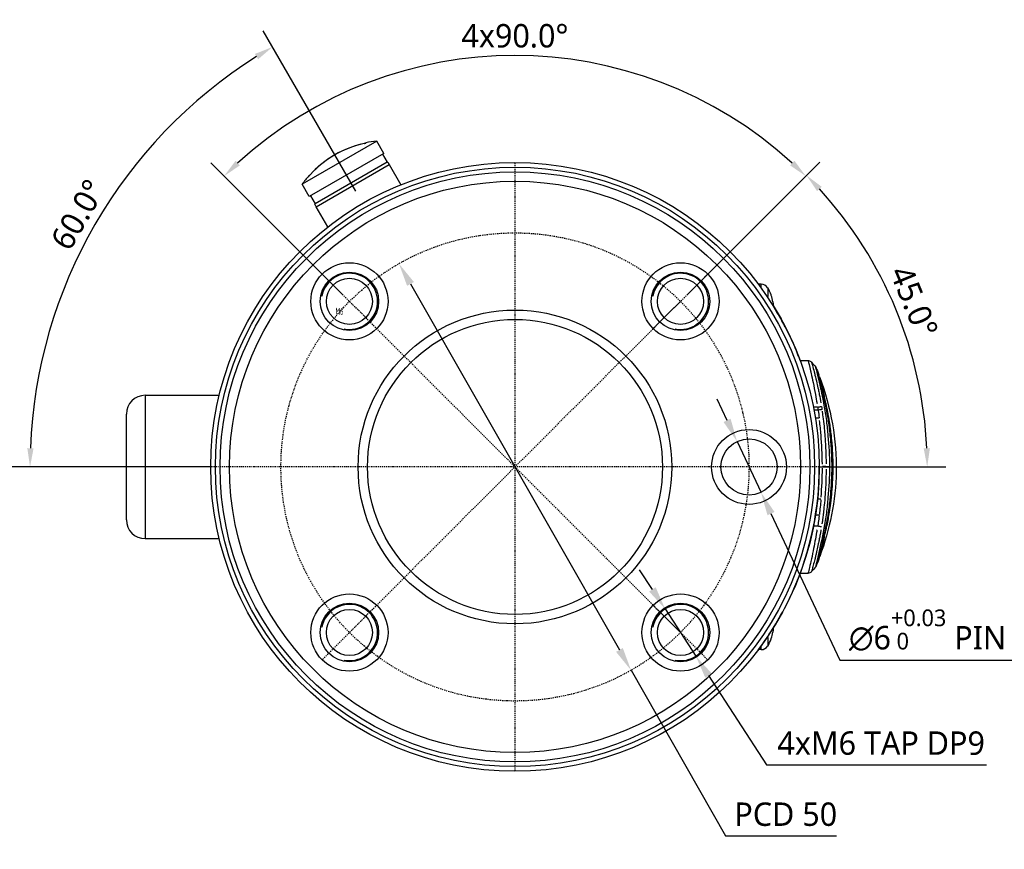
# Model space of a CAD drawing. Header units: millimetres. Extents: x 0 to 3390, y 0 to 1680.
# Tile 149 of 194: x 2473 to 2578, y 100 to 189. Entities that reach past the tile are written whole.
import ezdxf
from ezdxf.enums import TextEntityAlignment as Align

# ---------------------------------------------------------------- set-up
doc = ezdxf.new("R2010")
doc.units = ezdxf.units.MM
doc.header["$LTSCALE"] = 0.2
doc.linetypes.add('CENTER2', pattern=[1.125, 0.75, -0.125, 0.125, -0.125])
doc.layers.add('01_Object Line', color=4, linetype='Continuous')
doc.layers.add('02_Center Line', color=1, linetype='CENTER2')
doc.styles.add('Rainbow-2.5 Style', font='malgunsl.ttf')
doc.styles.get("Standard").update_dxf_attribs({"font": 'ISOCP.SHX', "bigfont": 'WHGTXT.SHX'})
doc.dimstyles.new('Rainbow-2.5 Style$2', dxfattribs={"dimtxt": 2.5, "dimasz": 2, "dimexe": 2, "dimexo": 1, "dimgap": 0.8, "dimtad": 1, "dimzin": 9, "dimdsep": 46, "dimtxsty": 'Rainbow-2.5 Style', "dimcen": 0, "dimclrd": 251, "dimclre": 251, "dimclrt": 256, "dimadec": 1, "dimazin": 0, "dimtp": 0.1, "dimtm": 0.1, "dimtfac": 0.61, "dimtmove": 0, "dimatfit": 3, "dimfxl": 1, "dimlwd": -1, "dimlwe": -1, "dimarcsym": 1})
doc.dimstyles.new('Rainbow-2.5 Style$3', dxfattribs={"dimtxt": 2.5, "dimasz": 2.5, "dimexe": 1, "dimexo": 1, "dimgap": 1, "dimtad": 1, "dimtoh": 1, "dimdsep": 46, "dimtxsty": 'Rainbow-2.5 Style', "dimcen": 0, "dimclrd": 251, "dimclre": 251, "dimclrt": 7, "dimazin": 3, "dimtp": 0.1, "dimtm": 0.1, "dimtfac": 0.71, "dimtmove": 0, "dimatfit": 3, "dimfxl": 1, "dimlwd": -1, "dimlwe": -1, "dimarcsym": 1})

# ---------------------------------------------------------------- blocks, each defined once
blk = doc.blocks.new('*D121')
at = {"color": 251, "linetype": 'ByBlock', "transparency": 16777216}
for p, q in [((2514.83, 160.41), (2537.14, 121.33)), ((2538.38, 119.16), (2548.47, 101.48)), ((2548.47, 101.48), (2560.33, 101.48))]:
    blk.add_line(p, q, dxfattribs=at)
at = {"color": 251, "transparency": 16777216}
for points in [[(2515.19, 160.62), (2514.46, 160.21), (2513.59, 162.58)], [(2537.5, 121.54), (2536.78, 121.13), (2538.38, 119.16)]]:
    blk.add_solid(points, dxfattribs=at)
at = {"layer": 'Defpoints', "color": 0, "transparency": 16777216}
for p in [(2513.59, 162.58), (2538.38, 119.16)]:
    blk.add_point(p, dxfattribs=at)
at = {"color": 7, "transparency": 16777216, "insert": (2554.9, 103.78), "char_height": 2.5, "attachment_point": 5, "style": 'Rainbow-2.5 Style'}
blk.add_mtext('PCD 50', dxfattribs=at)
blk = doc.blocks.new('*D122')
at = {"color": 251, "linetype": 'ByBlock', "transparency": 16777216}
for p, q in [((2544.37, 159.26), (2558.53, 173.42)), ((2558.48, 140.87), (2572.01, 140.87))]:
    blk.add_line(p, q, dxfattribs=at)
blk.add_arc((2525.98, 140.87), 44.03, 2.603, 42.397, dxfattribs=at)
at = {"color": 251, "transparency": 16777216}
for points in [[(2558.25, 170.33), (2558.74, 170.79), (2557.11, 172.01)], [(2570.3, 142.88), (2569.63, 142.87), (2570.01, 140.87)]]:
    blk.add_solid(points, dxfattribs=at)
at = {"layer": 'Defpoints', "color": 0, "transparency": 16777216}
for p in [(2543.66, 158.55), (2568.51, 152.27), (2494.48, 140.87), (2557.48, 140.87), (2508.3, 123.2)]:
    blk.add_point(p, dxfattribs=at)
at = {"transparency": 16777216, "insert": (2568.59, 158.52), "char_height": 2.5, "attachment_point": 5, "rotation": 292.5, "style": 'Rainbow-2.5 Style'}
blk.add_mtext('45.0°', dxfattribs=at)
blk = doc.blocks.new('*D123')
at = {"color": 251, "linetype": 'ByBlock', "transparency": 16777216}
for p, q in [((2508.98, 170.32), (2499.09, 187.45)), ((2493.48, 140.87), (2472.19, 140.87))]:
    blk.add_line(p, q, dxfattribs=at)
blk.add_arc((2525.98, 140.87), 51.79, 122.2129, 177.7871, dxfattribs=at)
at = {"color": 251, "transparency": 16777216}
for points in [[(2498.2, 184.97), (2498.55, 184.4), (2500.09, 185.72)], [(2474.57, 142.87), (2473.9, 142.88), (2474.19, 140.87)]]:
    blk.add_solid(points, dxfattribs=at)
at = {"layer": 'Defpoints', "color": 0, "transparency": 16777216}
for p in [(2486.31, 174.16), (2509.48, 169.45), (2494.48, 140.87), (2525.98, 140.87), (2557.48, 140.87)]:
    blk.add_point(p, dxfattribs=at)
at = {"transparency": 16777216, "insert": (2479.32, 167.81), "char_height": 2.5, "attachment_point": 5, "rotation": 60, "style": 'Rainbow-2.5 Style'}
blk.add_mtext('60.0°', dxfattribs=at)
blk = doc.blocks.new('A$C33b3c084')
for p, q in [((-14.77, 34.78), (-22.73, 30.18)), ((-14.02, 33.48), (-14.77, 34.78)), ((-16.12, 34.53), (-16.12, 34.53)), ((-15.93, 34.59), (-15.93, 34.58)), ((-15.92, 34.59), (-15.92, 34.6)), ((-14.02, 33.48), (-21.98, 28.88)), ((-14.15, 33.4), (-13.65, 32.54)), ((-13.65, 32.54), (-21.35, 28.09)), ((-21.24, 27.79), (-13.44, 32.29)), ((-13.65, 32.54), (-13.59, 32.54)), ((-13.59, 32.54), (-13.44, 32.29)), ((-13.44, 32.29), (-12.2, 30.12)), ((-22.01, 31.09), (-22, 31.08)), ((-21.99, 31.08), (-21.99, 31.09)), ((-21.84, 31.23), (-21.84, 31.23)), ((-21.98, 28.88), (-22.73, 30.18)), ((-21.85, 28.95), (-21.35, 28.09)), ((-21.35, 28.09), (-21.38, 28.04)), ((-21.24, 27.79), (-21.38, 28.04)), ((-19.99, 25.62), (-21.24, 27.79)), ((25.95, 19.57), (25.96, 19.57)), ((26.31, 19.5), (26, 19.5)), ((26.31, 19.12), (26.31, 19.5)), ((26.99, 19.12), (26.99, 18.2)), ((27.36, 18.32), (27.36, 18.36)), ((27.37, 18.3), (27.37, 18.31)), ((27.7, 17.01), (27.69, 17.01)), ((30.45, 11.35), (31.3, 11.35)), ((-39.5, 7.65), (-31.59, 7.65)), ((-39.5, 7.56), (-39.5, -7.56)), ((32.3, 6.38), (31.89, 6.38)), ((-41.5, -5.65), (-41.5, 5.65)), ((32.36, 6.06), (31.95, 6.06)), ((32.48, 5.21), (32.1, 5.21)), ((33.25, 0.03), (33.61, 0.03)), ((32.5, -0.02), (32.5, -0.03)), ((32.66, -3.43), (32.34, -3.43)), ((32.48, -5.14), (32.11, -5.14)), ((32.3, -6.32), (31.91, -6.32)), ((-39.5, -7.65), (-31.59, -7.65)), ((30.46, -11.35), (31.3, -11.35)), ((29.78, -13.03), (29.79, -13.03)), ((26.99, -18.21), (26.99, -19.12)), ((27.36, -18.36), (27.36, -18.32)), ((27.37, -18.31), (27.37, -18.29)), ((25.95, -19.57), (25.96, -19.57)), ((26.31, -19.5), (26.01, -19.5)), ((26.31, -19.5), (26.31, -19.13))]:
    blk.add_line(p, q)
for centre, radius in [((0, 0), 32.5), ((0, 0), 32), ((0, 0), 31.5), ((0, 0), 30.5), ((-17.68, 17.68), 4.12), ((17.68, 17.68), 4.12), ((-17.68, 17.68), 3.12), ((-17.68, 17.68), 2.46), ((17.68, 17.68), 3.12), ((17.68, 17.68), 2.46), ((0, 0), 16.75), ((0, 0), 15.75), ((25, 0), 4), ((25, 0), 3), ((-17.68, -17.68), 4.12), ((17.68, -17.68), 4.12), ((-17.68, -17.68), 3.12), ((17.68, -17.68), 3.12), ((-17.68, -17.68), 2.46), ((17.68, -17.68), 2.46)]:
    blk.add_circle(centre, radius)
for centre, radius, start, end in [((-13.71, 23.75), 11.08, 95.4705, 101.514), ((-13.71, 23.75), 11.05, 102.614, 137.386), ((-13.71, 23.75), 11.05, 104.3526, 135.6474), ((-15.92, 34.59), 0.01, 101.514, 210), ((-13.71, 23.75), 11.08, 138.486, 144.5295), ((-22, 31.08), 0.01, 30, 138.486), ((26.31, 18.7), 0.8, 32.09, 90), ((23.6, 17), 4, 19.8713, 32.09), ((27.23, 18.31), 0.14, 0, 19.8713), ((-39.5, 5.65), 2, 90, 180), ((-39.5, -5.65), 2, 180, 270), ((23.6, -17), 4, 327.91, 340.1287), ((27.23, -18.31), 0.14, 340.1287, 0), ((26.31, -18.7), 0.8, 270, 327.91)]:
    blk.add_arc(centre, radius, start, end)
for centre, major_axis, ratio, start_param, end_param in [((-15.91, 34.58), (-0.0098, -0.00199), 0.998903, 4.749188, 5.411571), ((-21.99, 31.07), (-0.00994, -0.00109), 0.999072, 4.749234, 5.412446), ((0, 0.01), (-32.5, 0), 0.999994, 3.784755, 3.787297), ((23.62, 17.05), (3.64, -1.64), 0.977275, 0.58219, 0.762237), ((0, 0.01), (-32.5, 0), 0.999994, 3.69205, 3.69982), ((0, 0.03), (32.5, 0), 0.999994, 0.355919, 0.411517), ((32.38, 6.06), (-0.495, -0.074), 0.005594, 3.789263, 4.664835), ((32.89, 0.03), (-0.43, 0), 0.006954, 3.854929, 4.785515), ((34.21, 0.02), (-0.35, 0), 0.006292, 0.23643, 0.67949), ((0, -0.03), (32.5, 0), 0.999994, 5.871668, 6.283571), ((0, -0.02), (32.5, 0.01), 0.999994, 6.282905, 6.283185), ((-40.23, -30.33), (-67.92, -47.88), 0.562406, 2.702283, 2.759782), ((23.62, -17.05), (-3.64, -1.64), 0.977275, 2.379356, 2.559403)]:
    blk.add_ellipse(centre, major_axis=major_axis, ratio=ratio, start_param=start_param, end_param=end_param)
for points in [[(-15.91, 34.59), (-15.91, 34.59), (-16.01, 34.56), (-16.12, 34.53)], [(25.96, 19.57), (25.97, 19.54), (25.99, 19.52), (26.01, 19.5)], [(31.3, 11.35), (31.3, 11.35), (31.3, 11.35), (31.3, 11.35)], [(31.67, 11.18), (31.83, 11), (31.98, 10.83), (32.13, 10.65)], [(32.13, 10.65), (32.24, 10.38), (32.35, 10.12), (32.45, 9.85)], [(32.33, 6.36), (32.35, 6.27), (32.36, 6.17), (32.38, 6.07)], [(32.35, 6.39), (32.49, 6.41), (32.64, 6.44), (32.72, 6.45)], [(32.74, 6.44), (32.76, 6.34), (32.77, 6.24), (32.79, 6.14)], [(32.39, 6.02), (32.42, 5.76), (32.46, 5.51), (32.49, 5.25)], [(32.67, -3.51), (32.63, -4.03), (32.57, -4.54), (32.51, -5.06)], [(32.72, -6.39), (32.64, -6.38), (32.49, -6.35), (32.35, -6.32)], [(32.45, -9.85), (32.35, -10.12), (32.24, -10.38), (32.13, -10.65)], [(32.56, -9.55), (32.54, -9.57), (32.52, -9.59), (32.5, -9.62)], [(32.13, -10.65), (31.98, -10.83), (31.83, -11), (31.67, -11.18)]]:
    blk.add_open_spline(points, degree=3)
for points, knots in [([(-16.12, 34.53), (-16.1, 34.54), (-16.08, 34.54), (-16.03, 34.55), (-16.01, 34.56), (-15.98, 34.57), (-15.96, 34.57), (-15.94, 34.58), (-15.93, 34.58), (-15.92, 34.59), (-15.92, 34.59), (-15.92, 34.59)], [0, 0, 0, 0, 0.00721459, 0.00721459, 0.01426948, 0.01426948, 0.02133666, 0.02133666, 0.02804947, 0.02804947, 0.03045735, 0.03045735, 0.03045735, 0.03045735]), ([(-21.86, 31.22), (-21.9, 31.17), (-21.95, 31.12), (-21.98, 31.1), (-21.99, 31.09), (-21.99, 31.08), (-22, 31.08), (-22, 31.08), (-22, 31.08), (-22, 31.08)], [0.05, 0.05, 0.05, 0.05, 0.6732474, 0.6732474, 0.6732474, 0.8823939, 0.8823939, 0.8823939, 0.95, 0.95, 0.95, 0.95]), ([(-21.99, 31.08), (-21.99, 31.08), (-21.99, 31.08), (-21.99, 31.08), (-21.99, 31.08), (-21.98, 31.09), (-21.98, 31.09), (-21.96, 31.11), (-21.95, 31.12), (-21.93, 31.14), (-21.92, 31.15), (-21.89, 31.18), (-21.87, 31.2), (-21.85, 31.22), (-21.85, 31.23), (-21.84, 31.23)], [0.00324294, 0.00324294, 0.00324294, 0.00324294, 0.00455618, 0.00455618, 0.00745588, 0.00745588, 0.01232488, 0.01232488, 0.01834915, 0.01834915, 0.02500498, 0.02500498, 0.03205159, 0.03205159, 0.03373973, 0.03373973, 0.03373973, 0.03373973]), ([(27.54, 17.63), (27.55, 17.59), (27.56, 17.54), (27.57, 17.45), (27.57, 17.4), (27.58, 17.33), (27.58, 17.3), (27.57, 17.25), (27.57, 17.23), (27.56, 17.22)], [0, 0, 0, 0, 0.01349738, 0.01349738, 0.02699475, 0.02699475, 0.04034262, 0.04034262, 0.05281485, 0.05281485, 0.05281485, 0.05281485]), ([(27.57, 17.23), (27.84, 16.79), (28.13, 16.31), (28.9, 14.92), (29.38, 13.95), (29.79, 13.03)], [0.659697, 0.659697, 0.659697, 0.659697, 0.8357423, 0.8357423, 1.1391574, 1.1391574, 1.1391574, 1.1391574]), ([(29.06, 14.55), (29.06, 14.55), (29.06, 14.55), (29.06, 14.55), (29.03, 14.61), (28.91, 14.85), (28.82, 15.03), (28.59, 15.46), (28.43, 15.75), (28.08, 16.37), (27.89, 16.7), (27.7, 17.01)], [-0.8052355, -0.8052355, -0.8052355, -0.8052355, -0.8047945, -0.8047945, -0.7133891, -0.7133891, -0.6219837, -0.6219837, -0.5148853, -0.5148853, -0.407787, -0.407787, -0.407787, -0.407787]), ([(30.46, 11.35), (30.43, 11.42), (30.42, 11.45), (30.42, 11.45), (30.42, 11.45), (30.42, 11.45)], [-1.6558532, -1.6558532, -1.6558532, -1.6558532, -1.5553336, -1.5553336, -1.5543349, -1.5543349, -1.5543349, -1.5543349]), ([(31.3, 11.35), (31.33, 11.35), (31.35, 11.35), (31.44, 11.33), (31.49, 11.31), (31.58, 11.26), (31.62, 11.23), (31.66, 11.19), (31.67, 11.18), (31.67, 11.18)], [0.00001537, 0.00001537, 0.00001537, 0.00001537, 0.0087647, 0.0087647, 0.02529029, 0.02529029, 0.03997049, 0.03997049, 0.04258923, 0.04258923, 0.04258923, 0.04258923]), ([(31.3, 11.33), (31.3, 11.32), (31.31, 11.31), (31.31, 11.29), (31.35, 11.16), (31.44, 10.79), (31.57, 10.25), (31.58, 10.19), (31.6, 10.13), (31.61, 10.07), (31.62, 10.04), (31.63, 10), (31.64, 9.97), (31.7, 9.68), (31.77, 9.36), (31.84, 9.01), (31.93, 8.61), (32.01, 8.18), (32.09, 7.73), (32.15, 7.42), (32.2, 7.09), (32.26, 6.77)], [0.5275918, 0.5275918, 0.5275918, 0.5275918, 0.5500161, 0.5500161, 0.5500161, 0.7153134, 0.7153134, 0.7153134, 0.7336798, 0.7336798, 0.7336798, 0.7425729, 0.7425729, 0.7425729, 0.822611, 0.822611, 0.822611, 0.9125448, 0.9125448, 0.9125448, 0.9751364, 0.9751364, 0.9751364, 0.9751364]), ([(31.68, 11.16), (31.68, 11.16), (31.68, 11.16), (31.68, 11.16), (31.68, 11.15), (31.68, 11.14), (31.69, 11.13), (31.69, 11.13), (31.69, 11.13), (31.69, 11.12), (31.69, 11.11), (31.7, 11.1), (31.7, 11.09), (31.7, 11.08), (31.71, 11.06), (31.72, 11.02), (31.73, 11), (31.73, 10.97), (31.74, 10.94), (31.75, 10.91), (31.77, 10.86), (31.78, 10.83), (31.82, 10.65), (31.89, 10.42), (31.96, 10.14), (31.97, 10.09), (31.99, 10.03), (32, 9.97), (32.01, 9.94), (32.02, 9.91), (32.03, 9.88), (32.03, 9.85), (32.04, 9.83), (32.04, 9.81), (32.11, 9.55), (32.18, 9.27), (32.25, 8.96), (32.3, 8.74), (32.35, 8.51), (32.4, 8.27), (32.43, 8.1), (32.47, 7.92), (32.5, 7.74), (32.56, 7.45), (32.62, 7.14), (32.67, 6.83)], [0.5285121, 0.5285121, 0.5285121, 0.5285121, 0.53125, 0.53125, 0.53125, 0.546875, 0.546875, 0.546875, 0.5501131, 0.5501131, 0.5501131, 0.5625, 0.5625, 0.5625, 0.59375, 0.59375, 0.59375, 0.609375, 0.609375, 0.609375, 0.625, 0.625, 0.625, 0.7161348, 0.7161348, 0.7161348, 0.7344451, 0.7344451, 0.7344451, 0.7432733, 0.7432733, 0.7432733, 0.75, 0.75, 0.75, 0.8227538, 0.8227538, 0.8227538, 0.875, 0.875, 0.875, 0.9125809, 0.9125809, 0.9125809, 0.9751848, 0.9751848, 0.9751848, 0.9751848]), ([(33.63, 0.03), (33.62, 1.2), (33.55, 2.3), (33.46, 3.32), (33.41, 3.86), (33.36, 4.38), (33.3, 4.88), (33.29, 4.91), (33.29, 4.94), (33.29, 4.97), (33.25, 5.25), (33.21, 5.52), (33.17, 5.79), (33.12, 6.06), (33.07, 6.33), (33.02, 6.6), (33.02, 6.61), (33.02, 6.63), (33.02, 6.64), (33, 6.73), (32.98, 6.81), (32.97, 6.89), (32.88, 7.35), (32.8, 7.78), (32.72, 8.16), (32.61, 8.69), (32.51, 9.13), (32.43, 9.47), (32.25, 10.23), (32.17, 10.5), (32.14, 10.6), (32.14, 10.62), (32.14, 10.63), (32.13, 10.64), (32.13, 10.64), (32.13, 10.65), (32.13, 10.65), (32.13, 10.65), (32.13, 10.65), (32.13, 10.65), (32.13, 10.65), (32.13, 10.65), (32.13, 10.65), (32.13, 10.65), (32.13, 10.65), (32.13, 10.65)], [0, 0, 0, 0, 0.0818088, 0.0818088, 0.0818088, 0.125, 0.125, 0.125, 0.1275619, 0.1275619, 0.1275619, 0.152083, 0.152083, 0.152083, 0.177821, 0.177821, 0.177821, 0.1793478, 0.1793478, 0.1793478, 0.1875, 0.1875, 0.1875, 0.2341536, 0.2341536, 0.2341536, 0.2996483, 0.2996483, 0.2996483, 0.4439056, 0.4439056, 0.4439056, 0.46875, 0.46875, 0.46875, 0.484375, 0.484375, 0.484375, 0.4921875, 0.4921875, 0.4921875, 0.4960937, 0.4960937, 0.4960937, 0.4968254, 0.4968254, 0.4968254, 0.4968254]), ([(33.87, 0.02), (33.87, 0.27), (33.86, 0.53), (33.85, 0.77), (33.85, 1.01), (33.84, 1.29), (33.82, 1.52), (33.81, 1.75), (33.8, 1.98), (33.78, 2.23), (33.77, 2.35), (33.76, 2.48), (33.75, 2.61), (33.74, 2.74), (33.73, 2.9), (33.72, 3.01), (33.71, 3.12), (33.7, 3.24), (33.68, 3.36), (33.67, 3.49), (33.65, 3.66), (33.64, 3.76), (33.63, 3.86), (33.62, 3.97), (33.6, 4.09), (33.59, 4.22), (33.57, 4.38), (33.55, 4.5), (33.52, 4.74), (33.48, 5.01), (33.44, 5.24), (33.42, 5.36), (33.39, 5.48), (33.37, 5.61), (33.35, 5.72), (33.32, 5.87), (33.3, 5.96), (33.3, 5.97), (33.3, 5.98), (33.3, 5.98), (33.29, 6.03), (33.28, 6.08), (33.26, 6.16), (33.25, 6.25), (33.24, 6.28), (33.23, 6.35), (33.2, 6.48), (33.18, 6.59), (33.15, 6.7), (33.15, 6.7), (33.15, 6.71), (33.15, 6.71), (33.1, 6.94), (33.04, 7.22), (33, 7.41), (33, 7.42), (33, 7.42), (33, 7.43), (32.96, 7.62), (32.91, 7.83), (32.87, 8.04), (32.84, 8.15), (32.82, 8.26), (32.8, 8.36), (32.77, 8.47), (32.74, 8.6), (32.73, 8.68), (32.73, 8.68), (32.72, 8.68), (32.72, 8.69), (32.69, 8.84), (32.65, 9), (32.62, 9.15), (32.6, 9.22), (32.58, 9.29), (32.57, 9.36), (32.55, 9.42), (32.53, 9.5), (32.52, 9.55), (32.51, 9.61), (32.5, 9.66), (32.49, 9.7), (32.46, 9.79), (32.45, 9.84), (32.45, 9.85)], [0, 0, 0, 0, 0.03125, 0.03125, 0.03125, 0.0625, 0.0625, 0.0625, 0.09375, 0.09375, 0.09375, 0.109375, 0.109375, 0.109375, 0.1246098, 0.1246098, 0.1246098, 0.140625, 0.140625, 0.140625, 0.15625, 0.15625, 0.15625, 0.171875, 0.171875, 0.171875, 0.1875, 0.1875, 0.1875, 0.21875, 0.21875, 0.21875, 0.234375, 0.234375, 0.234375, 0.2490914, 0.2490914, 0.2490914, 0.25, 0.25, 0.25, 0.2578125, 0.2578125, 0.2578125, 0.265625, 0.265625, 0.265625, 0.2804397, 0.2804397, 0.2804397, 0.28125, 0.28125, 0.28125, 0.3115261, 0.3115261, 0.3115261, 0.3125, 0.3125, 0.3125, 0.34375, 0.34375, 0.34375, 0.359375, 0.359375, 0.359375, 0.3743467, 0.3743467, 0.3743467, 0.375, 0.375, 0.375, 0.40625, 0.40625, 0.40625, 0.421875, 0.421875, 0.421875, 0.4371719, 0.4371719, 0.4371719, 0.4573929, 0.4573929, 0.4573929, 0.4973875, 0.4973875, 0.4973875, 0.4973875]), ([(32.51, 9.61), (32.51, 9.6), (32.51, 9.6), (32.53, 9.58), (32.54, 9.56), (32.56, 9.55)], [1.177574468, 1.177574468, 1.177574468, 1.177574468, 1.179386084, 1.179386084, 1.185465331, 1.185465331, 1.185465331, 1.185465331]), ([(32.56, 9.55), (32.56, 9.55), (32.57, 9.52), (32.59, 9.44), (32.6, 9.41), (32.61, 9.33), (32.62, 9.31), (32.66, 9.13), (32.7, 8.99), (32.75, 8.76), (32.76, 8.69), (32.8, 8.54), (32.81, 8.49), (32.88, 8.17), (32.93, 7.96), (33, 7.64), (33.02, 7.54), (33.06, 7.34), (33.08, 7.27), (33.13, 7.02), (33.16, 6.9), (33.2, 6.72), (33.21, 6.67), (33.23, 6.56), (33.25, 6.47), (33.26, 6.41), (33.3, 6.26), (33.36, 5.94), (33.38, 5.84), (33.42, 5.66), (33.44, 5.55), (33.48, 5.32), (33.5, 5.22), (33.56, 4.85), (33.58, 4.7), (33.61, 4.53), (33.62, 4.47), (33.63, 4.39), (33.63, 4.4), (33.68, 4.02), (33.71, 3.76), (33.75, 3.4), (33.76, 3.29), (33.78, 3.08), (33.79, 3.03), (33.85, 2.37), (33.88, 1.94), (33.93, 0.95), (33.94, 0.5), (33.94, 0.02)], [0.5009948, 0.5009948, 0.5009948, 0.5009948, 0.53125, 0.53125, 0.546875, 0.546875, 0.5625, 0.5625, 0.59375, 0.59375, 0.609375, 0.609375, 0.625, 0.625, 0.65625, 0.65625, 0.671875, 0.671875, 0.6875, 0.6875, 0.703125, 0.703125, 0.7109375, 0.7109375, 0.71875, 0.71875, 0.734375, 0.734375, 0.75, 0.75, 0.765625, 0.765625, 0.78125, 0.78125, 0.796875, 0.796875, 0.8046875, 0.8046875, 0.8125, 0.8125, 0.84375, 0.84375, 0.859375, 0.859375, 0.875, 0.875, 0.9375, 0.9375, 1, 1, 1, 1]), ([(32.56, 9.55), (33.74, 6.36), (34.38, 2.89), (34.25, -3.58), (33.62, -6.67), (32.56, -9.55)], [0.000049, 0.000049, 0.000049, 0.000049, 1.020831, 1.020831, 1.941838, 1.941838, 1.941838, 1.941838]), ([(32.81, 5.94), (32.83, 5.84), (32.84, 5.71), (32.86, 5.56), (32.9, 5.31), (32.94, 4.96), (32.98, 4.6), (33.02, 4.25), (33.05, 3.94), (33.07, 3.69), (33.08, 3.56), (33.09, 3.45), (33.1, 3.35), (33.11, 3.25), (33.11, 3.21), (33.12, 3.08), (33.18, 2.17), (33.22, 1.26), (33.23, 0.34)], [0.05, 0.05, 0.05, 0.05, 0.125, 0.125, 0.125, 0.25, 0.25, 0.25, 0.375, 0.375, 0.375, 0.4375, 0.4375, 0.4375, 0.5, 0.5, 0.5, 0.95, 0.95, 0.95, 0.95]), ([(32.83, 0.29), (32.82, 1.33), (32.75, 2.89), (32.59, 4.44), (32.53, 4.95)], [0.05, 0.05, 0.05, 0.05, 0.6532248, 0.95, 0.95, 0.95, 0.95]), ([(32.13, -10.65), (32.13, -10.65), (32.13, -10.65), (32.13, -10.64), (32.25, -10.2), (32.6, -8.68), (32.82, -7.63), (33.13, -6), (33.22, -5.46), (33.36, -4.37), (33.41, -3.82), (33.56, -2.17), (33.62, -1.07), (33.63, 0.03)], [0.4969896, 0.4969896, 0.4969896, 0.4969896, 0.5, 0.5, 0.625, 0.625, 0.75, 0.75, 0.8125, 0.8125, 0.875, 0.875, 1, 1, 1, 1]), ([(32.51, -9.61), (32.5, -9.64), (32.49, -9.67), (32.49, -9.7), (32.46, -9.79), (32.45, -9.85), (32.45, -9.85), (32.45, -9.85), (32.45, -9.81), (32.47, -9.76), (32.48, -9.73), (32.48, -9.7), (32.49, -9.66), (32.5, -9.62), (32.51, -9.59), (32.52, -9.53), (32.55, -9.41), (32.58, -9.27), (32.62, -9.12), (32.64, -9.04), (32.65, -8.96), (32.67, -8.89), (32.69, -8.81), (32.7, -8.76), (32.72, -8.65), (32.77, -8.44), (32.82, -8.21), (32.87, -8), (32.91, -7.78), (32.95, -7.62), (33, -7.38), (33, -7.38), (33, -7.37), (33, -7.37), (33.05, -7.13), (33.11, -6.87), (33.15, -6.67), (33.15, -6.66), (33.15, -6.66), (33.15, -6.65), (33.16, -6.6), (33.17, -6.55), (33.18, -6.5), (33.2, -6.44), (33.22, -6.34), (33.23, -6.3), (33.24, -6.23), (33.28, -6.04), (33.3, -5.94), (33.3, -5.93), (33.3, -5.93), (33.3, -5.92), (33.34, -5.72), (33.39, -5.45), (33.44, -5.2), (33.46, -5.07), (33.48, -4.95), (33.5, -4.82), (33.51, -4.7), (33.53, -4.62), (33.55, -4.46), (33.59, -4.14), (33.63, -3.87), (33.65, -3.62), (33.67, -3.5), (33.68, -3.38), (33.69, -3.27), (33.7, -3.16), (33.7, -3.11), (33.72, -2.97), (33.74, -2.69), (33.76, -2.43), (33.78, -2.18), (33.8, -1.94), (33.81, -1.73), (33.82, -1.48), (33.85, -0.96), (33.87, -0.48), (33.87, 0.02)], [0.4448398, 0.4448398, 0.4448398, 0.4448398, 0.4573946, 0.4573946, 0.4573946, 0.4999999, 0.4999999, 0.4999999, 0.53125, 0.53125, 0.53125, 0.546875, 0.546875, 0.546875, 0.5625, 0.5625, 0.5625, 0.59375, 0.59375, 0.59375, 0.609375, 0.609375, 0.609375, 0.625, 0.625, 0.625, 0.65625, 0.65625, 0.65625, 0.6875, 0.6875, 0.6875, 0.6880707, 0.6880707, 0.6880707, 0.71875, 0.71875, 0.71875, 0.7195452, 0.7195452, 0.7195452, 0.7265625, 0.7265625, 0.7265625, 0.734375, 0.734375, 0.734375, 0.75, 0.75, 0.75, 0.7508411, 0.7508411, 0.7508411, 0.78125, 0.78125, 0.78125, 0.796875, 0.796875, 0.796875, 0.8125, 0.8125, 0.8125, 0.84375, 0.84375, 0.84375, 0.859375, 0.859375, 0.859375, 0.875, 0.875, 0.875, 0.90625, 0.90625, 0.90625, 0.9375, 0.9375, 0.9375, 1, 1, 1, 1]), ([(33.94, 0.02), (33.94, -0.46), (33.93, -0.91), (33.89, -1.66), (33.88, -1.87), (33.85, -2.23), (33.84, -2.35), (33.82, -2.6), (33.81, -2.77), (33.79, -3.04), (33.76, -3.24), (33.73, -3.6), (33.71, -3.72), (33.69, -3.92), (33.68, -3.99), (33.66, -4.14), (33.64, -4.26), (33.63, -4.34), (33.62, -4.43), (33.58, -4.66), (33.55, -4.85), (33.48, -5.29), (33.45, -5.48), (33.36, -5.94), (33.3, -6.22), (33.23, -6.51), (33.21, -6.61), (33.16, -6.85), (33.12, -7.01), (33.06, -7.3), (33.02, -7.5), (32.95, -7.82), (32.93, -7.93), (32.88, -8.14), (32.85, -8.28), (32.8, -8.51), (32.76, -8.67), (32.71, -8.89), (32.7, -8.96), (32.66, -9.1), (32.65, -9.18), (32.59, -9.42), (32.56, -9.55), (32.56, -9.55), (32.56, -9.55), (32.56, -9.55)], [0, 0, 0, 0, 0.0625, 0.0625, 0.09375, 0.09375, 0.109375, 0.109375, 0.125, 0.125, 0.15625, 0.15625, 0.171875, 0.171875, 0.1796875, 0.1796875, 0.1875, 0.1875, 0.203125, 0.203125, 0.21875, 0.21875, 0.25, 0.25, 0.28125, 0.28125, 0.296875, 0.296875, 0.3125, 0.3125, 0.34375, 0.34375, 0.359375, 0.359375, 0.375, 0.375, 0.40625, 0.40625, 0.421875, 0.421875, 0.4375, 0.4375, 0.5, 0.5, 0.5024648, 0.5024648, 0.5024648, 0.5024648]), ([(33.23, -0.24), (33.22, -0.55), (33.22, -0.92), (33.2, -1.34), (33.2, -1.42), (33.2, -1.47), (33.2, -1.58), (33.18, -2.03), (33.16, -2.39), (33.14, -2.66), (33.13, -2.79), (33.13, -2.9), (33.12, -2.99), (33.12, -3.04), (33.11, -3.08), (33.11, -3.11), (33.11, -3.13), (33.11, -3.14), (33.11, -3.15), (33.11, -3.16), (33.11, -3.17), (33.1, -3.19), (33.1, -3.2), (33.1, -3.21), (33.1, -3.23), (33.07, -3.67), (33.03, -4.04), (33, -4.31), (32.99, -4.44), (32.98, -4.55), (32.97, -4.63), (32.96, -4.67), (32.96, -4.71), (32.96, -4.73), (32.96, -4.75), (32.95, -4.76), (32.95, -4.77), (32.95, -4.77), (32.95, -4.78), (32.95, -4.79), (32.95, -4.8), (32.95, -4.81), (32.95, -4.82), (32.94, -4.89), (32.93, -4.96), (32.92, -5.03), (32.91, -5.1), (32.91, -5.11), (32.9, -5.2), (32.89, -5.29), (32.88, -5.34), (32.88, -5.4), (32.87, -5.45), (32.86, -5.55), (32.85, -5.59), (32.85, -5.64), (32.84, -5.7), (32.83, -5.8), (32.81, -5.89), (32.81, -5.92), (32.8, -6), (32.79, -6.03), (32.79, -6.06), (32.78, -6.09)], [0.05, 0.05, 0.05, 0.05, 0.21875, 0.21875, 0.21875, 0.25, 0.25, 0.25, 0.375, 0.375, 0.375, 0.4375, 0.4375, 0.4375, 0.46875, 0.46875, 0.46875, 0.484375, 0.484375, 0.484375, 0.4937952, 0.4937952, 0.4937952, 0.5, 0.5, 0.5, 0.625, 0.625, 0.625, 0.6875, 0.6875, 0.6875, 0.71875, 0.71875, 0.71875, 0.734375, 0.734375, 0.734375, 0.743244, 0.743244, 0.743244, 0.75, 0.75, 0.75, 0.78125, 0.78125, 0.78125, 0.8125, 0.8125, 0.8125, 0.84375, 0.84375, 0.84375, 0.875, 0.875, 0.875, 0.90625, 0.90625, 0.90625, 0.9375, 0.9375, 0.9375, 0.95, 0.95, 0.95, 0.95]), ([(32.49, -5.2), (32.49, -5.21), (32.49, -5.21), (32.49, -5.22), (32.46, -5.45), (32.43, -5.69), (32.39, -5.92), (32.37, -6.03), (32.36, -6.15), (32.34, -6.26)], [0.0500004, 0.0500004, 0.0500004, 0.0500004, 0.0657605, 0.0657605, 0.0657605, 0.6576085, 0.6576085, 0.6576085, 0.95, 0.95, 0.95, 0.95]), ([(32.26, -6.71), (32.26, -6.74), (32.25, -6.78), (32.24, -6.81), (32.24, -6.83), (32.24, -6.84), (32.24, -6.86), (32.23, -6.9), (32.22, -6.93), (32.22, -6.97), (32.16, -7.3), (32.1, -7.63), (32.04, -7.94), (31.98, -8.29), (31.91, -8.63), (31.85, -8.94), (31.68, -9.79), (31.51, -10.48), (31.41, -10.89), (31.35, -11.14), (31.31, -11.28), (31.3, -11.33)], [0.025098, 0.025098, 0.025098, 0.025098, 0.0312973, 0.0312973, 0.0312973, 0.0347747, 0.0347747, 0.0347747, 0.0418615, 0.0418615, 0.0418615, 0.1056421, 0.1056421, 0.1056421, 0.1765095, 0.1765095, 0.1765095, 0.3663523, 0.3663523, 0.3663523, 0.4768619, 0.4768619, 0.4768619, 0.4768619]), ([(32.68, -6.71), (32.67, -6.77), (32.66, -6.83), (32.66, -6.86), (32.65, -6.88), (32.65, -6.9), (32.65, -6.91), (32.64, -6.95), (32.64, -6.98), (32.63, -7.02), (32.61, -7.14), (32.59, -7.27), (32.57, -7.33), (32.56, -7.42), (32.53, -7.54), (32.5, -7.69), (32.49, -7.76), (32.47, -7.84), (32.45, -7.93), (32.45, -7.94), (32.45, -7.94), (32.45, -7.95), (32.43, -8.03), (32.41, -8.15), (32.39, -8.22), (32.35, -8.45), (32.3, -8.68), (32.25, -8.9), (32.24, -8.95), (32.23, -8.99), (32.22, -9.04), (32.19, -9.17), (32.16, -9.29), (32.13, -9.41), (32.1, -9.53), (32.07, -9.68), (32.05, -9.76), (32.01, -9.9), (31.95, -10.13), (31.9, -10.35), (31.87, -10.46), (31.84, -10.55), (31.82, -10.63), (31.81, -10.68), (31.8, -10.71), (31.79, -10.75), (31.79, -10.76), (31.78, -10.78), (31.78, -10.8), (31.72, -11), (31.69, -11.12), (31.68, -11.16)], [0.0251609, 0.0251609, 0.0251609, 0.0251609, 0.03125, 0.03125, 0.03125, 0.0342634, 0.0342634, 0.0342634, 0.0404807, 0.0404807, 0.0404807, 0.0625, 0.0625, 0.0625, 0.09375, 0.09375, 0.09375, 0.109375, 0.109375, 0.109375, 0.1102289, 0.1102289, 0.1102289, 0.125, 0.125, 0.125, 0.1763768, 0.1763768, 0.1763768, 0.1875, 0.1875, 0.1875, 0.21875, 0.21875, 0.21875, 0.25, 0.25, 0.25, 0.3125, 0.3125, 0.3125, 0.34375, 0.34375, 0.34375, 0.3658961, 0.3658961, 0.3658961, 0.375, 0.375, 0.375, 0.4780579, 0.4780579, 0.4780579, 0.4780579]), ([(31.67, -11.18), (31.64, -11.22), (31.6, -11.25), (31.5, -11.31), (31.45, -11.33), (31.37, -11.35), (31.33, -11.35), (31.3, -11.35)], [0.00000134, 0.00000134, 0.00000134, 0.00000134, 0.01587139, 0.01587139, 0.03204043, 0.03204043, 0.04256312, 0.04256312, 0.04256312, 0.04256312]), ([(25.96, -19.57), (25.98, -19.54), (25.99, -19.52), (26.27, -19.15), (26.63, -18.66), (27.42, -17.48), (27.92, -16.68), (28.9, -14.92), (29.38, -13.95), (29.79, -13.03)], [2.4683508, 2.4683508, 2.4683508, 2.4683508, 2.4889496, 2.4889496, 2.7551132, 2.7551132, 3.0585282, 3.0585282, 3.3619433, 3.3619433, 3.3619433, 3.3619433]), ([(27.57, -17.23), (27.57, -17.24), (27.57, -17.25), (27.58, -17.3), (27.58, -17.33), (27.57, -17.41), (27.57, -17.45), (27.56, -17.54), (27.55, -17.59), (27.54, -17.63)], [0.01861117, 0.01861117, 0.01861117, 0.01861117, 0.02699475, 0.02699475, 0.04034262, 0.04034262, 0.05369049, 0.05369049, 0.0671557, 0.0671557, 0.0671557, 0.0671557])]:
    blk.add_open_spline(points, degree=3, knots=knots)
at = {"layer": '01_Object Line'}
for centre in [(-17.68, 17.68), (17.68, 17.68), (-17.68, -17.68), (17.68, -17.68)]:
    blk.add_arc(centre, 3, 259.2, 169.2, dxfattribs=at)
at = {"layer": '02_Center Line'}
for p, q in [((0, 32.5), (0, -32.5)), ((-14.85, 14.85), (-20.51, 20.51)), ((14.85, 14.85), (20.51, 20.51)), ((32.5, 0), (-32.5, 0)), ((-14.85, -14.85), (-20.51, -20.51)), ((14.85, -14.85), (20.51, -20.51))]:
    blk.add_line(p, q, dxfattribs=at)
blk.add_circle((0, 0), 25, dxfattribs=at)
at = {"color": 8, "width": 0.6}
blk.add_text('M6', height=0.75, dxfattribs=at).set_placement((-18.74, 16.62), align=Align.MIDDLE_CENTER)
blk = doc.blocks.new('*D132')
at = {"color": 251, "linetype": 'ByBlock', "transparency": 16777216}
for p, q in [((2507.6, 159.26), (2493.51, 173.35)), ((2544.37, 159.26), (2558.46, 173.35))]:
    blk.add_line(p, q, dxfattribs=at)
blk.add_arc((2525.98, 140.87), 43.93, 47.609, 132.391, dxfattribs=at)
at = {"color": 251, "transparency": 16777216}
for points in [[(2496.6, 173.07), (2496.14, 173.56), (2494.92, 171.93)], [(2555.83, 173.56), (2555.37, 173.07), (2557.04, 171.93)]]:
    blk.add_solid(points, dxfattribs=at)
at = {"layer": 'Defpoints', "color": 0, "transparency": 16777216}
for p in [(2537.35, 183.3), (2508.3, 158.55), (2543.66, 158.55), (2508.3, 123.2), (2543.66, 123.2)]:
    blk.add_point(p, dxfattribs=at)
at = {"transparency": 16777216, "insert": (2525.98, 186.89), "char_height": 2.5, "attachment_point": 5, "style": 'Rainbow-2.5 Style'}
blk.add_mtext('4x90.0°', dxfattribs=at)
blk = doc.blocks.new('*D126')
at = {"color": 251, "linetype": 'ByBlock', "transparency": 16777216}
for p, q in [((2548.64, 145.85), (2547.57, 148.11)), ((2549.7, 143.59), (2552.26, 138.16)), ((2553.32, 135.9), (2560.69, 120.26)), ((2560.69, 120.26), (2603.6, 120.26))]:
    blk.add_line(p, q, dxfattribs=at)
at = {"color": 251, "transparency": 16777216}
for points in [[(2549.01, 146.03), (2548.26, 145.67), (2549.7, 143.59)], [(2553.7, 136.07), (2552.95, 135.72), (2552.26, 138.16)]]:
    blk.add_solid(points, dxfattribs=at)
at = {"layer": 'Defpoints', "color": 0, "transparency": 16777216}
for p in [(2549.7, 143.59), (2552.26, 138.16)]:
    blk.add_point(p, dxfattribs=at)
at = {"color": 7, "transparency": 16777216, "insert": (2582.65, 123.44), "char_height": 2.5, "attachment_point": 5, "style": 'Rainbow-2.5 Style'}
blk.add_mtext('∅6{}{\\H0.71x;\\C3;\\S+0.03^  0;}{{}} PIN HOLE DP5.5mm', dxfattribs=at)
blk = doc.blocks.new('*D127')
at = {"color": 251, "linetype": 'ByBlock', "transparency": 16777216}
for p, q in [((2540.66, 127.8), (2539.29, 129.9)), ((2542.02, 125.71), (2545.3, 120.68)), ((2546.66, 118.59), (2552.86, 109.08)), ((2552.86, 109.08), (2576.33, 109.08))]:
    blk.add_line(p, q, dxfattribs=at)
at = {"color": 251, "transparency": 16777216}
for points in [[(2541.01, 128.03), (2540.31, 127.57), (2542.02, 125.71)], [(2547.01, 118.81), (2546.31, 118.36), (2545.3, 120.68)]]:
    blk.add_solid(points, dxfattribs=at)
at = {"layer": 'Defpoints', "color": 0, "transparency": 16777216}
for p in [(2542.02, 125.71), (2545.3, 120.68)]:
    blk.add_point(p, dxfattribs=at)
at = {"color": 7, "transparency": 16777216, "insert": (2565.09, 111.37), "char_height": 2.5, "attachment_point": 5, "style": 'Rainbow-2.5 Style'}
blk.add_mtext('4xM6 TAP DP9', dxfattribs=at)

msp = doc.modelspace()

# ---------------------------------------------------------------- linework, layer by layer
at = {"layer": '02_Center Line'}
for p, q in [((2508.304, 158.552), (2543.659, 123.196)), ((2508.304, 123.196), (2543.659, 158.552))]:
    msp.add_line(p, q, dxfattribs=at)

# ---------------------------------------------------------------- block references
msp.add_blockref('A$C33b3c084', (2525.982, 140.874))

# ---------------------------------------------------------------- dimensions: what is measured, and where the dimension line sits
dim = msp.add_angular_dim_2l(base=(2537.351, 183.303), line1=((2508.304, 158.552), (2543.659, 123.196)), line2=((2508.304, 123.196), (2543.659, 158.552)), text='4x<>', dimstyle='Rainbow-2.5 Style$2')
dim.commit()
dim.dimension.update_dxf_attribs({"geometry": '*D132', "text_midpoint": (2525.982, 186.893)})
for base, line1, line2, picture, middle in [((2486.311, 174.162), ((2557.482, 140.874), (2494.482, 140.874)), ((2509.482, 169.453), (2525.982, 140.874)), '*D123', (2479.32, 167.814)), ((2568.509, 152.269), ((2494.482, 140.874), (2557.482, 140.874)), ((2543.659, 158.552), (2508.304, 123.196)), '*D122', (2568.592, 158.524))]:
    dim = msp.add_angular_dim_2l(base=base, line1=line1, line2=line2, dimstyle='Rainbow-2.5 Style$2')
    dim.commit()
    dim.dimension.update_dxf_attribs({"geometry": picture, "text_midpoint": middle})
dim = msp.add_diameter_dim_2p(p1=(2513.586, 162.585), p2=(2538.377, 119.163), dimstyle='Rainbow-2.5 Style$3', override={"dimpost": 'PCD <>', "dimatfit": 2})
dim.commit()
dim.dimension.update_dxf_attribs({"geometry": '*D121', "text_midpoint": (2554.902, 101.484), "dimtype": 163})
for p1, p2, text, override, picture, middle in [((2549.702, 143.586), (2552.259, 138.158), '<>{}{\\H0.71x;\\C3;\\S+0.03^  0;}{{}} PIN HOLE DP5.5mm', {"dimtp": 0.03, "dimtm": 0, "dimatfit": 2}, '*D126', (2582.647, 120.263)), ((2542.022, 125.708), (2545.297, 120.681), '4xM<> TAP DP9', {"dimpost": '<>', "dimatfit": 2}, '*D127', (2565.091, 109.081))]:
    dim = msp.add_diameter_dim_2p(p1=p1, p2=p2, text=text, dimstyle='Rainbow-2.5 Style$3', override=override)
    dim.commit()
    dim.dimension.update_dxf_attribs({"geometry": picture, "text_midpoint": middle, "dimtype": 163})

doc.saveas('drawing.dxf')
